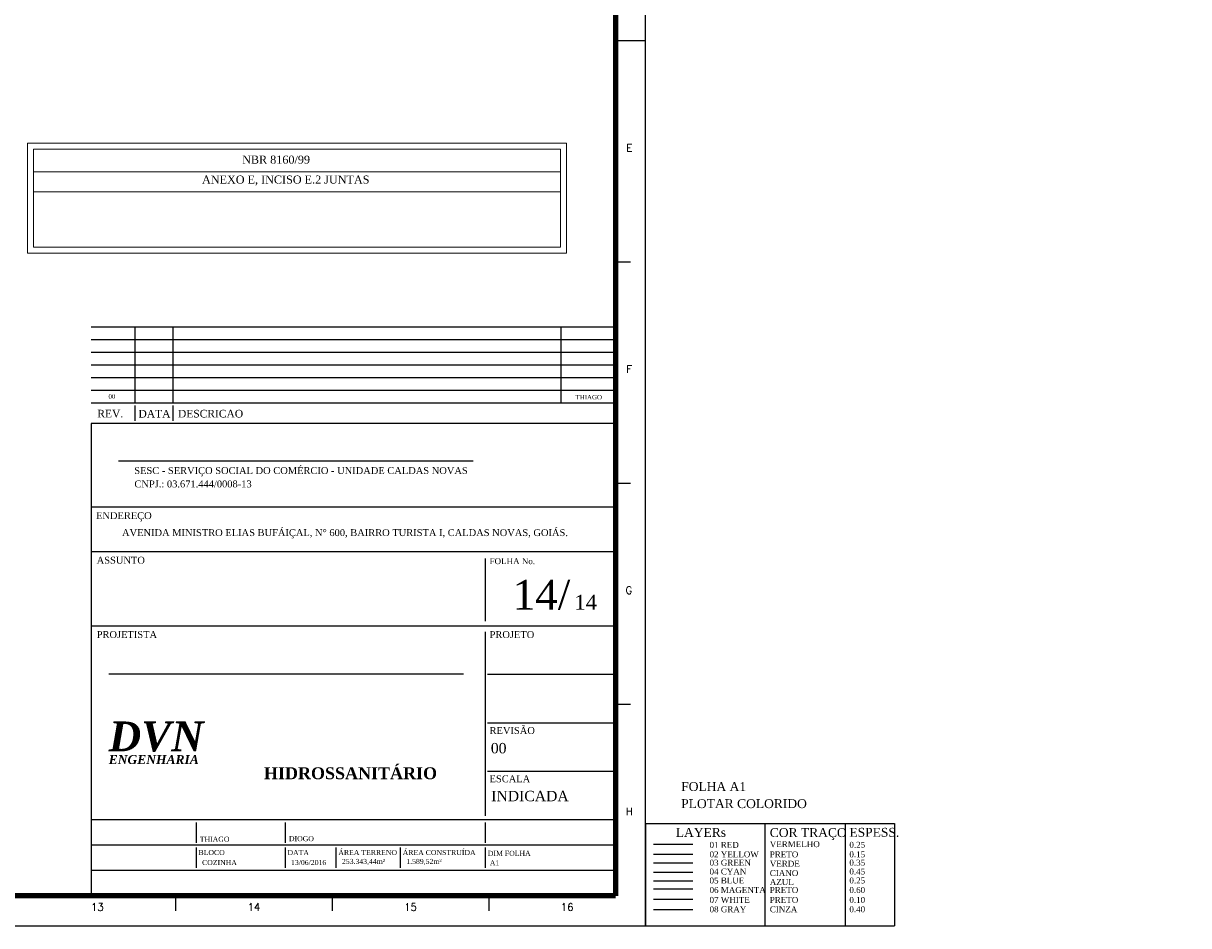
# Model space of a CAD drawing. Header units: millimetres. Extents: x -2955 to 33530, y 0 to 13523.
# Tile 9 of 10: x 70 to 109, y 0 to 30. Entities that reach past the tile are written whole.
import ezdxf

# ---------------------------------------------------------------- set-up
doc = ezdxf.new("R2010")
doc.units = ezdxf.units.MM
doc.header["$MEASUREMENT"] = 0
for name, color, linetype in [('224', 1, 'Continuous'), ('229', 3, 'Continuous'), ('250', 4, 'Continuous'), ('5', 5, 'Continuous'), ('MARGEM', 4, 'Continuous'), ('SELO', 2, 'Continuous'), ('TEXTO', 7, 'Continuous'), ('TEXTO CARIMBO', 7, 'Continuous'), ('Textos', 7, 'Continuous')]:
    doc.layers.add(name, color=color, linetype=linetype)
doc.layers.add('Nível 1', color=7, linetype='Continuous', lineweight=5)
doc.styles.add('ROMANS', font='ROMANS')
doc.styles.add('TimesNewRoman', font='times.ttf')
doc.styles.add('TimesNewRomanN', font='timesbd.ttf')
doc.styles.add('TimesNewRomanNI', font='timesbi.ttf')

msp = doc.modelspace()

# ---------------------------------------------------------------- linework, layer by layer
at = {"color": 6}
for p, q in [((89.936559, 16.805921), (72.336562, 16.805921)), ((72.336562, 16.805921), (72.336562, 0.941922)), ((89.936559, 13.989639), (72.336562, 13.989639)), ((89.936559, 12.488921), (72.336562, 12.488921)), ((85.560559, 12.272921), (85.560559, 10.164921)), ((89.936559, 9.994921), (72.336562, 9.994921)), ((85.560559, 9.810921), (85.560559, 3.630921)), ((89.936559, 8.369921), (85.635559, 8.369921)), ((89.936559, 6.744921), (85.635559, 6.744921)), ((89.936559, 5.119921), (85.635559, 5.119921)), ((89.936559, 3.494921), (72.336562, 3.494921)), ((75.855559, 3.409921), (75.855559, 2.728921)), ((78.841482, 3.409921), (78.841482, 2.728921)), ((85.560559, 3.409921), (85.560559, 2.728921)), ((89.936559, 2.643921), (72.336562, 2.643921)), ((75.855559, 2.568921), (75.855559, 1.887921)), ((78.841482, 2.568921), (78.841482, 1.887921)), ((80.54953, 2.568921), (80.54953, 1.887921)), ((82.709708, 2.568921), (82.709708, 1.887921)), ((85.558559, 2.568921), (85.558559, 1.887921)), ((89.936559, 1.792921), (72.336562, 1.792921)), ((92.526686, 1.167071), (91.206797, 1.167071))]:
    msp.add_line(p, q, dxfattribs=at)
at = {"color": 1}
msp.add_line((92.526686, 2.664638), (91.206797, 2.664638), dxfattribs=at)
at = {"color": 2}
msp.add_line((92.526686, 2.334666), (91.206797, 2.334666), dxfattribs=at)
at = {"color": 3}
msp.add_line((92.526686, 2.042767), (91.206797, 2.042767), dxfattribs=at)
at = {"color": 4}
msp.add_line((92.526686, 1.725486), (91.206797, 1.725486), dxfattribs=at)
at = {"color": 5}
msp.add_line((92.526686, 1.433587), (91.206797, 1.433587), dxfattribs=at)
msp.add_line((92.526686, 0.824407), (91.206797, 0.824407))
at = {"color": 8}
msp.add_line((92.526686, 0.469316), (91.206797, 0.469316), dxfattribs=at)
at = {"layer": '224'}
for p, q in [((89.936559, 17.486921), (72.336562, 17.486921)), ((73.796562, 17.403921), (73.796562, 16.892921)), ((75.073562, 17.403921), (75.073562, 16.892921))]:
    msp.add_line(p, q, dxfattribs=at)
at = {"layer": '5', "color": 1}
for p, q in [((89.936559, 20.039921), (72.336562, 20.039921)), ((73.796562, 20.039921), (73.796562, 17.486921)), ((75.073562, 20.039921), (75.073562, 17.486921)), ((88.099559, 20.039921), (88.099559, 17.486921)), ((89.936559, 19.614921), (72.336562, 19.614921)), ((89.936559, 19.188921), (72.336562, 19.188921)), ((89.936559, 18.762921), (72.336562, 18.762921)), ((89.936559, 18.337921), (72.336562, 18.337921)), ((89.936559, 17.911921), (72.336562, 17.911921))]:
    msp.add_line(p, q, dxfattribs=at)
at = {"layer": 'MARGEM', "color": 1}
for p, q in [((90.936559, -0.058079), (90.936562, 59.341921)), ((90.936561, 29.641921), (89.936561, 29.641921)), ((90.43656, 22.216921), (89.93656, 22.216921)), ((90.43656, 14.791921), (89.93656, 14.791921)), ((90.43656, 7.366921), (89.93656, 7.366921)), ((75.167809, 0.941922), (75.167809, 0.441922)), ((80.424059, 0.941922), (80.424059, 0.441922)), ((85.680309, 0.941921), (85.680309, 0.441921)), ((6.836559, -0.058075), (90.936559, -0.058079))]:
    msp.add_line(p, q, dxfattribs=at)
at = {"layer": 'MARGEM', "lineweight": 100}
for p, q in [((89.936562, 58.341921), (89.936559, 0.941921)), ((89.936559, 0.941921), (9.336559, 0.941925))]:
    msp.add_line(p, q, dxfattribs=at)
at = {"layer": 'Nível 1', "color": 7, "linetype": 'Continuous'}
for p, q in [((70.203824, 26.207707), (70.203824, 22.524104)), ((88.288811, 26.207707), (70.203824, 26.207707)), ((88.288811, 22.524104), (88.288811, 26.207707)), ((88.088811, 26.007707), (70.403824, 26.007707)), ((70.403824, 26.007707), (70.403824, 22.724104)), ((88.088811, 22.724104), (88.088811, 26.007707)), ((88.088811, 25.251483), (70.403824, 25.251483)), ((88.088811, 24.574862), (70.403824, 24.574862)), ((70.403824, 22.724104), (88.088811, 22.724104)), ((70.203824, 22.524104), (88.288811, 22.524104))]:
    msp.add_line(p, q, dxfattribs=at)
at = {"layer": 'SELO', "color": 7}
for p, q in [((85.159513, 15.540323), (73.252084, 15.540323)), ((84.833507, 8.389531), (72.926078, 8.389531))]:
    msp.add_line(p, q, dxfattribs=at)
at = {"layer": 'TEXTO', "color": 7}
for p, q in [((90.936559, 3.374586), (99.288781, 3.374586)), ((90.936559, 3.374586), (90.936559, -0.058079)), ((94.945055, 3.374586), (94.945055, -0.058079)), ((97.640938, 3.374586), (97.640938, -0.058079)), ((99.288781, 3.374586), (99.288911, -0.058079)), ((90.936559, -0.058079), (99.288911, -0.058079))]:
    msp.add_line(p, q, dxfattribs=at)

# ---------------------------------------------------------------- texts
at = {"layer": '224', "color": 7, "attachment_point": 7, "line_spacing_factor": 0.9, "style": 'TimesNewRoman'}
for s, insert, char_height, width in [('REV.', (72.542562, 17.000187), 0.2553508, 1723.00312435), ('DATA', (73.923562, 17.000187), 0.2553508, 1967.6048205), ('DESCRICAO', (75.248562, 17.000187), 0.2553508, 4384.84511187), ('SESC - SERVIÇO SOCIAL DO COMÉRCIO - UNIDADE CALDAS NOVAS', (73.780893, 15.030063), 0.2321371, 1795.76436457), ('{\\fTimes New Roman|b0|i0|c186|p18;CNPJ.: 03.671.444/0008-1}3', (73.785896, 14.650884), 0.2321371, 1194.34847773), ('ENDEREÇO', (72.497562, 13.516639), 0.2321371, 3816.34948175), ('AVENIDA MINISTRO ELIAS BUFÁIÇAL, N%%d 600, BAIRRO TURISTA I, CALDAS NOVAS, GOIÁS.', (73.370801, 12.946289), 0.2321371, 2986.00872882), ('ASSUNTO', (72.520562, 12.092527), 0.2321371, 3254.73522928), ('PROJETISTA', (72.520562, 9.597527), 0.2321371, 4154.63175079), ('PROJETO', (85.705559, 9.595527), 0.2321371, 3179.19647017), ('REVISÃO', (85.705559, 6.373527), 0.2321371, 2995.27601322), ('ESCALA', (85.705559, 4.753527), 0.2321371, 2660.27803806)]:
    msp.add_mtext(s, dxfattribs=dict(at, insert=insert, char_height=char_height, width=width))
at = {"layer": '229', "color": 7, "insert": (85.761559, 4.115747), "char_height": 0.3479573, "width": 4674.64494753, "attachment_point": 7, "line_spacing_factor": 0.9, "style": 'TimesNewRoman'}
msp.add_mtext('INDICADA', dxfattribs=at)
at = {"layer": '250', "color": 7, "insert": (85.747559, 5.722855), "char_height": 0.3482825, "width": 1087.57045718, "attachment_point": 7, "line_spacing_factor": 0.9, "style": 'TimesNewRoman'}
msp.add_mtext('00', dxfattribs=at)
at = {"layer": '5', "color": 7, "attachment_point": 7, "line_spacing_factor": 0.9, "style": 'TimesNewRoman'}
for s, insert, char_height, width in [('00', (72.916562, 17.629951), 0.1516053, 463.55462109), ('THIAGO', (88.589559, 17.605951), 0.1516053, 1343.90177431), ('THIAGO', (75.980559, 2.758086), 0.1701965, 1550.65589343), ('DIOGO', (78.972482, 2.777086), 0.1701965, 1550.65589343), ('BLOCO', (75.936559, 2.311098), 0.1702339, 1682.0276484), ('DATA', (78.922482, 2.311036), 0.1700438, 1283.22053511), ('ÁREA TERRENO', (80.63053, 2.311036), 0.17004383, 1283.22053511), ('ÁREA CONSTRUÍDA', (82.790708, 2.311036), 0.17004383, 1283.22053511), ('DIM FOLHA', (85.647559, 2.283098), 0.1702339, 2618.05140253), ('COZINHA', (76.056556, 1.975036), 0.1700438, 2137.13694239), ('13/06/2016', (79.042478, 1.975036), 0.1700438, 1203.45911245), ('253.343,44m²', (80.750526, 1.975036), 0.17004383, 1203.45911245), ('1.589,52m²', (82.910704, 1.975036), 0.1700438, 1203.45911245), ('A1', (85.714559, 1.967086), 0.1701965, 588.82697315)]:
    msp.add_mtext(s, dxfattribs=dict(at, insert=insert, char_height=char_height, width=width))
at = {"layer": 'MARGEM', "color": 1, "char_height": 0.25, "attachment_point": 8, "line_spacing_factor": 0.798, "style": 'ROMANS'}
for s, insert, width in [('E', (90.395414, 25.927164), 29.46089803), ('F', (90.3895, 18.502164), 26.88038141), ('G', (90.380876, 11.077164), 34.19184515), ('H', (90.392621, 3.652164), 31.82637159), ('13', (72.539684, 0.442872), 49.02981569), ('14', (77.795934, 0.442872), 49.02981569), ('15', (83.052184, 0.442871), 49.02981569), ('16', (88.308434, 0.442871), 49.02981569)]:
    msp.add_mtext(s, dxfattribs=dict(at, insert=insert, width=width))
at = {"layer": 'SELO', "color": 7, "insert": (85.705559, 12.074921), "char_height": 0.2, "width": 2835.44037801, "attachment_point": 7, "line_spacing_factor": 0.798, "style": 'TimesNewRoman'}
msp.add_mtext('FOLHA No.', dxfattribs=at)
at = {"layer": 'SELO', "color": 5, "attachment_point": 8, "line_spacing_factor": 0.798, "style": 'TimesNewRoman'}
for s, insert, char_height, width in [('14/', (87.448392, 10.538318), 1, 4395.16717834), ('14', (88.930534, 10.551477), 0.5, 3298.72025362)]:
    msp.add_mtext(s, dxfattribs=dict(at, insert=insert, char_height=char_height, width=width))
at = {"layer": 'TEXTO CARIMBO', "color": 5, "insert": (78.134167, 4.854039), "char_height": 0.4, "width": 6928.92170476, "attachment_point": 7, "line_spacing_factor": 0.9, "style": 'TimesNewRomanN'}
msp.add_mtext('HIDROSSANITÁRIO', dxfattribs=at)
at = {"layer": 'TEXTO CARIMBO', "color": 7, "attachment_point": 7, "line_spacing_factor": 0.9, "style": 'TimesNewRoman'}
for s, insert, char_height, width in [('FOLHA A1', (92.135753, 4.459834), 0.3, 512.64158345), ('PLOTAR COLORIDO', (92.135753, 3.886022), 0.3, 992.49492349), ('LAYERs', (91.954036, 2.919843), 0.3, 397.10205906), ('COR TRAÇO', (95.109156, 2.820843), 0.3, 607.88362383), ('ESPESS.', (97.780173, 2.919843), 0.3, 393.97936921), ('01 RED', (93.087597, 2.552969), 0.2, 234.11701449), ('VERMELHO', (95.109156, 2.574444), 0.2, 399.43802472), ('0.25', (97.780173, 2.552969), 0.2, 126.36000782), ('02 YELLOW', (93.087597, 2.23301), 0.2, 392.76902431), ('PRETO', (95.109156, 2.23301), 0.2, 355.563022), ('0.15', (97.780173, 2.23301), 0.2, 126.36000782), ('03 GREEN ', (93.087597, 1.954795), 0.2, 347.84102153), ('VERDE', (95.109156, 1.91889), 0.2, 239.73301484), ('0.35', (97.780173, 1.954795), 0.2, 126.36000782), ('04 CYAN   ', (93.087597, 1.65641), 0.2, 347.84102153), ('05 BLUE  ', (93.087597, 1.356621), 0.2, 313.79401942), ('AZUL', (95.109156, 1.304309), 0.2, 191.64601186), ('CIANO', (95.109156, 1.604771), 0.2, 227.7990141), ('0.45', (97.780173, 1.65641), 0.2, 126.36000782), ('0.25', (97.780173, 1.356621), 0.2, 126.36000782), ('06 MAGENTA', (93.087597, 1.036662), 0.2, 449.63102783), ('PRETO', (95.109156, 1.036662), 0.2, 227.7990141), ('0.60', (97.780173, 1.036662), 0.2, 126.36000782), ('07 WHITE  ', (93.087597, 0.704022), 0.2, 356.61602207), ('PRETO', (95.109156, 0.704022), 0.2, 227.7990141), ('0.10', (97.780173, 0.704022), 0.2, 126.36000782), ('08 GRAY', (93.087597, 0.389441), 0.2, 294.1380182), ('CINZA', (95.109156, 0.389441), 0.2, 219.7260136), ('0.40', (97.780173, 0.389441), 0.2, 126.36000782)]:
    msp.add_mtext(s, dxfattribs=dict(at, insert=insert, char_height=char_height, width=width))
at = {"layer": 'Textos', "char_height": 0.27, "attachment_point": 7, "line_spacing_factor": 0.9, "style": 'TimesNewRoman'}
for s, insert, width in [('NBR 8160/99', (77.402306, 25.520648), 2123.19529994), ('ANEXO E, INCISO E.2 JUNTAS', (76.055419, 24.791745), 5189.3498401)]:
    msp.add_mtext(s, dxfattribs=dict(at, insert=insert, width=width))
at = {"layer": 'Textos', "color": 3, "attachment_point": 8, "line_spacing_factor": 0.9, "style": 'TimesNewRomanNI'}
for s, insert, char_height, width in [('DVN', (74.517748, 5.775855), 1, 6933.71781465), ('ENGENHARIA', (74.435065, 5.365212), 0.3, 5669.62959645)]:
    msp.add_mtext(s, dxfattribs=dict(at, insert=insert, char_height=char_height, width=width))

doc.saveas('drawing.dxf')
